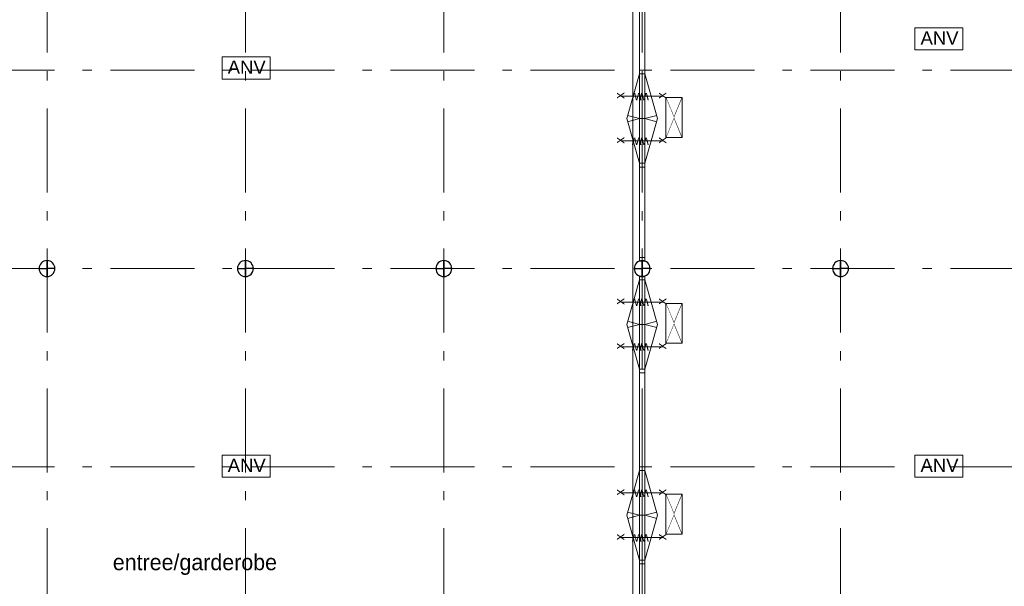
# Model space of a CAD drawing. Header units: millimetres. Extents: x -59728 to 53438, y 127740 to 210459.
# Tile 11 of 28: x -20965 to -2354, y 166699 to 177412. Entities that reach past the tile are written whole.
import ezdxf

# ---------------------------------------------------------------- set-up
doc = ezdxf.new("R2010")
doc.units = ezdxf.units.MM
doc.header["$LTSCALE"] = 2540
doc.linetypes.add('STYLE_01', pattern=[0.033465, 0.025591, -0.003937, 0.0005, -0.003437])
doc.linetypes.add('STYLE_06', pattern=[1.04164, 0.625, -0.20828, 0.06943, -0.13893])
for name, color, linetype, lineweight in [('ASSEN', 7, 'STYLE_01', 18), ('betongrijs', 7, 'Continuous', 18), ('brandvoorziening', 7, 'Continuous', 18), ('metselwerk', 7, 'Continuous', 18), ('muren', 7, 'Continuous', 18), ('MUUR', 7, 'Continuous', 18), ('STAAL25', 7, 'Continuous', 18), ('stempel018', 7, 'Continuous', 18), ('TEXT', 7, 'Continuous', 18)]:
    doc.layers.add(name, color=color, linetype=linetype, lineweight=lineweight)
doc.styles.add('Arial', font='Arial')
doc.styles.add('Century Gothic', font='Century Gothic')

# ---------------------------------------------------------------- blocks, each defined once
blk = doc.blocks.new('uitgang')
at = {"layer": 'brandvoorziening', "color": 0}
for p, q in [((26483, -80316), (27236, -80625)), ((27236, -80316), (26483, -80625))]:
    blk.add_line(p, q, dxfattribs=at)
at = {"color": 0, "linetype": 'Continuous', "lineweight": 5}
blk.add_wipeout([(26483, -80316), (26860, -80471), (27236, -80316)], dxfattribs=at).dxf.layer = 'brandvoorziening'
at = {"layer": 'brandvoorziening', "color": 0, "linetype": 'Continuous'}
blk.add_line((26483, -80316), (27236, -80316), dxfattribs=at)
at = {"color": 0, "linetype": 'Continuous', "lineweight": 5}
blk.add_wipeout([(27236, -80625), (26860, -80471), (26483, -80625)], dxfattribs=at).dxf.layer = 'brandvoorziening'
at = {"layer": 'brandvoorziening', "color": 0, "linetype": 'Continuous'}
for p, q in [((26483, -80625), (26483, -80316)), ((27236, -80316), (27236, -80625)), ((27236, -80625), (26483, -80625))]:
    blk.add_line(p, q, dxfattribs=at)
blk = doc.blocks.new('anv')
at = {"layer": 'brandvoorziening', "color": 0}
blk.add_lwpolyline([(26504, -77939), (27411, -77939), (27411, -78359), (26504, -78359)], close=True, dxfattribs=at)
at = {"layer": 'brandvoorziening', "color": 0, "insert": (26610, -78009), "char_height": 249.8, "attachment_point": 1, "line_spacing_factor": 0.96736, "style": 'Arial'}
blk.add_mtext('ANV', dxfattribs=at)
blk = doc.blocks.new('Groep-23')
at = {"layer": 'ASSEN', "color": 0, "linetype": 'STYLE_06'}
for p, q in [((-17768.25, -14661.85), (-17768.25, 38800.47)), ((-14018.25, -14661.85), (-14018.25, 38800.47)), ((-10268.25, -14661.85), (-10268.25, 38800.47)), ((-6518.25, -14661.85), (-6518.25, 38800.47)), ((-2768.25, -14661.85), (-2768.25, 38800.47)), ((-56253.67, 6169.5), (53761.23, 6169.5)), ((-56253.67, 2419.5), (53761.23, 2419.5)), ((-56253.67, -1330.5), (53761.23, -1330.5))]:
    blk.add_line(p, q, dxfattribs=at)
at = {"layer": 'muren', "color": 0}
for p, q in [((-6468.25, 6099.5), (-6568.25, 6099.5)), ((-6518.25, 4409.5), (-6518.25, 6099.5)), ((-6132.41, 5677), (-6904.1, 5677)), ((-6468.25, 5254.5), (-6568.25, 5254.5)), ((-6468.25, 5254.5), (-6568.25, 5254.5)), ((-6132.41, 4832), (-6904.1, 4832)), ((-6468.25, 4409.5), (-6568.25, 4409.5)), ((-6468.25, 4339.5), (-6568.25, 4339.5)), ((-6468.25, 4339.5), (-6568.25, 4339.5)), ((-6132.41, 1785.57), (-6904.1, 1785.57)), ((-6468.25, 1363.07), (-6568.25, 1363.07)), ((-6468.25, 1363.07), (-6568.25, 1363.07)), ((-6132.41, 940.57), (-6904.1, 940.57)), ((-6468.25, 518.07), (-6568.25, 518.07)), ((-6468.25, 448.07), (-6568.25, 448.07)), ((-6468.25, 448.07), (-6568.25, 448.07)), ((-6468.25, -1400.5), (-6568.25, -1400.5)), ((-6518.25, -3090.5), (-6518.25, -1400.5)), ((-6132.41, -1823), (-6904.1, -1823)), ((-6468.25, -2245.5), (-6568.25, -2245.5)), ((-6468.25, -2245.5), (-6568.25, -2245.5)), ((-6132.41, -2668), (-6904.1, -2668)), ((-6468.25, -3090.5), (-6568.25, -3090.5)), ((-6468.25, -3160.5), (-6568.25, -3160.5)), ((-6468.25, -3160.5), (-6568.25, -3160.5))]:
    blk.add_line(p, q, dxfattribs=at)
at = {"layer": 'MUUR', "color": 0}
for p, q in [((-6568.25, 6169.5), (-6468.25, 6169.5)), ((-6468.25, 6169.5), (-6568.25, 6169.5)), ((-6468.25, 6169.5), (-6568.25, 6169.5)), ((-6568.25, 6169.5), (-6568.25, 4339.5)), ((-6468.25, 4339.5), (-6468.25, 6169.5)), ((-6468.25, 6099.5), (-6568.25, 6099.5)), ((-6468.25, 6099.5), (-6568.25, 6099.5)), ((-6468.25, 4409.5), (-6568.25, 4409.5)), ((-6468.25, 4339.5), (-6568.25, 4339.5)), ((-6468.25, 518.07), (-6568.25, 518.07)), ((-6468.25, 448.07), (-6568.25, 448.07)), ((-6438.49, -1330.5), (-6568.25, -1330.5)), ((-6568.25, -1330.5), (-6468.25, -1330.5)), ((-6468.25, -1330.5), (-6568.25, -1330.5)), ((-6468.25, -1330.5), (-6568.25, -1330.5)), ((-6568.25, -1330.5), (-6568.25, -3160.5)), ((-6468.25, -1400.5), (-6568.25, -1400.5)), ((-6468.25, -1400.5), (-6568.25, -1400.5)), ((-6468.25, -3160.5), (-6468.25, -1330.5)), ((-6468.25, -3090.5), (-6568.25, -3090.5)), ((-6468.25, -3160.5), (-6568.25, -3160.5))]:
    blk.add_line(p, q, dxfattribs=at)
at = {"layer": 'stempel018', "color": 0}
for p, q in [((-6568.25, 6099.5), (-6809.41, 5254.5)), ((-6468.25, 6099.5), (-6227.1, 5254.5)), ((-6568.25, 4409.5), (-6809.41, 5254.5)), ((-6568.25, 5254.5), (-6793.25, 5314.78)), ((-6568.25, 5254.5), (-6793.25, 5194.21)), ((-6468.25, 5254.5), (-6243.25, 5314.78)), ((-6468.25, 4409.5), (-6227.1, 5254.5)), ((-6468.25, 5254.5), (-6243.25, 5194.21)), ((-6568.25, 518.07), (-6809.41, 1363.07)), ((-6568.25, 1363.07), (-6793.25, 1423.36)), ((-6568.25, 1363.07), (-6793.25, 1302.79)), ((-6468.25, 1363.07), (-6243.25, 1423.36)), ((-6468.25, 518.07), (-6227.1, 1363.07)), ((-6468.25, 1363.07), (-6243.25, 1302.79)), ((-6568.25, -1400.5), (-6809.41, -2245.5)), ((-6468.25, -1400.5), (-6227.1, -2245.5)), ((-6568.25, -2245.5), (-6793.25, -2185.22)), ((-6468.25, -2245.5), (-6243.25, -2185.22)), ((-6568.25, -3090.5), (-6809.41, -2245.5)), ((-6568.25, -2245.5), (-6793.25, -2305.79)), ((-6468.25, -3090.5), (-6227.1, -2245.5)), ((-6468.25, -2245.5), (-6243.25, -2305.79))]:
    blk.add_line(p, q, dxfattribs=at)
at = {"layer": 'brandvoorziening', "color": 0}
for p in [(-27867.06, 84911.92), (-40962.29, 84362.05), (-40962.29, 76833.55), (-27867.06, 76833.55)]:
    blk.add_blockref('anv', p, dxfattribs=at)
at = {"layer": 'metselwerk', "color": 0, "char_height": 179.84, "attachment_point": 1, "line_spacing_factor": 0.96736, "style": 'Arial'}
for s, insert, rotation in [('x', (-7037.8, 5627.38), 90), ('w', (-6532.75, 5559.87), 180), ('w', (-6394.15, 5559.87), 180), ('x', (-7037.8, 4782.38), 90), ('w', (-6532.75, 4714.87), 180), ('w', (-6394.15, 4714.87), 180), ('x', (-7037.8, 1735.96), 90), ('w', (-6532.75, 1668.45), 180), ('w', (-6394.15, 1668.45), 180), ('x', (-7037.8, 890.96), 90), ('w', (-6532.75, 823.45), 180), ('w', (-6394.15, 823.45), 180), ('x', (-7037.8, -1872.62), 90), ('w', (-6532.75, -1940.13), 180), ('w', (-6394.15, -1940.13), 180), ('x', (-7037.8, -2717.62), 90), ('w', (-6532.75, -2785.13), 180), ('w', (-6394.15, -2785.13), 180)]:
    blk.add_mtext(s, dxfattribs=dict(at, insert=insert, rotation=rotation))
at = {"layer": 'TEXT', "color": 0, "insert": (-16524.48, -2980.54), "char_height": 302.4658, "attachment_point": 1, "line_spacing_factor": 1.022525, "style": 'Century Gothic'}
blk.add_mtext('entree/garderobe', dxfattribs=at)
at = {"layer": 'brandvoorziening', "color": 0, "rotation": -90}
for p in [(74554.86, 32135.34), (74554.86, 28243.92), (74554.86, 24635.34)]:
    blk.add_blockref('uitgang', p, dxfattribs=at)
at = {"color": 0, "linetype": 'Continuous', "lineweight": 25}
for points in [[(-17768.25, 2419.5), (-17918.25, 2419.5), (-17918.21, 2415.81), (-17918.07, 2412.14), (-17917.85, 2408.46), (-17917.53, 2404.79), (-17917.12, 2401.13), (-17916.63, 2397.49), (-17916.04, 2393.85), (-17915.37, 2390.23), (-17914.61, 2386.63), (-17913.76, 2383.05), (-17912.82, 2379.49), (-17911.79, 2375.95), (-17910.68, 2372.44), (-17909.48, 2368.96), (-17908.2, 2365.51), (-17906.83, 2362.09), (-17905.38, 2358.71), (-17903.85, 2355.36), (-17902.24, 2352.05), (-17900.54, 2348.79), (-17898.76, 2345.56), (-17896.91, 2342.38), (-17894.98, 2339.25), (-17892.97, 2336.16), (-17890.89, 2333.12), (-17888.73, 2330.14), (-17886.5, 2327.21), (-17884.2, 2324.34), (-17881.83, 2321.52), (-17879.39, 2318.76), (-17876.89, 2316.06), (-17874.32, 2313.43), (-17871.68, 2310.86), (-17868.99, 2308.35), (-17866.23, 2305.91), (-17863.41, 2303.54), (-17860.54, 2301.24), (-17857.61, 2299.01), (-17854.62, 2296.86), (-17851.59, 2294.78), (-17848.5, 2292.77), (-17845.37, 2290.84), (-17842.19, 2288.98), (-17838.96, 2287.21), (-17835.69, 2285.51), (-17832.39, 2283.9), (-17829.04, 2282.36), (-17825.65, 2280.91), (-17822.24, 2279.55), (-17818.79, 2278.26), (-17815.3, 2277.07), (-17811.79, 2275.95), (-17808.26, 2274.93), (-17804.7, 2273.99), (-17801.12, 2273.14), (-17797.52, 2272.38), (-17793.9, 2271.7), (-17790.26, 2271.12), (-17786.61, 2270.62), (-17782.95, 2270.22), (-17779.29, 2269.9), (-17775.61, 2269.68), (-17771.93, 2269.54), (-17768.25, 2269.5)], [(-14018.25, 2419.5), (-14168.25, 2419.5), (-14168.21, 2415.81), (-14168.07, 2412.14), (-14167.85, 2408.46), (-14167.53, 2404.79), (-14167.12, 2401.13), (-14166.63, 2397.49), (-14166.04, 2393.85), (-14165.37, 2390.23), (-14164.61, 2386.63), (-14163.76, 2383.05), (-14162.82, 2379.49), (-14161.79, 2375.95), (-14160.68, 2372.44), (-14159.48, 2368.96), (-14158.2, 2365.51), (-14156.83, 2362.09), (-14155.38, 2358.71), (-14153.85, 2355.36), (-14152.24, 2352.05), (-14150.54, 2348.79), (-14148.76, 2345.56), (-14146.91, 2342.38), (-14144.98, 2339.25), (-14142.97, 2336.16), (-14140.89, 2333.12), (-14138.73, 2330.14), (-14136.5, 2327.21), (-14134.2, 2324.34), (-14131.83, 2321.52), (-14129.39, 2318.76), (-14126.89, 2316.06), (-14124.32, 2313.43), (-14121.68, 2310.86), (-14118.99, 2308.35), (-14116.23, 2305.91), (-14113.41, 2303.54), (-14110.54, 2301.24), (-14107.61, 2299.01), (-14104.62, 2296.86), (-14101.59, 2294.78), (-14098.5, 2292.77), (-14095.37, 2290.84), (-14092.19, 2288.98), (-14088.96, 2287.21), (-14085.69, 2285.51), (-14082.39, 2283.9), (-14079.04, 2282.36), (-14075.65, 2280.91), (-14072.24, 2279.55), (-14068.79, 2278.26), (-14065.3, 2277.07), (-14061.79, 2275.95), (-14058.26, 2274.93), (-14054.7, 2273.99), (-14051.12, 2273.14), (-14047.52, 2272.38), (-14043.9, 2271.7), (-14040.26, 2271.12), (-14036.61, 2270.62), (-14032.95, 2270.22), (-14029.29, 2269.9), (-14025.61, 2269.68), (-14021.93, 2269.54), (-14018.25, 2269.5)], [(-10268.25, 2419.5), (-10418.25, 2419.5), (-10418.21, 2415.81), (-10418.07, 2412.14), (-10417.85, 2408.46), (-10417.53, 2404.79), (-10417.12, 2401.13), (-10416.63, 2397.49), (-10416.04, 2393.85), (-10415.37, 2390.23), (-10414.61, 2386.63), (-10413.76, 2383.05), (-10412.82, 2379.49), (-10411.79, 2375.95), (-10410.68, 2372.44), (-10409.48, 2368.96), (-10408.2, 2365.51), (-10406.83, 2362.09), (-10405.38, 2358.71), (-10403.85, 2355.36), (-10402.24, 2352.05), (-10400.54, 2348.79), (-10398.76, 2345.56), (-10396.91, 2342.38), (-10394.98, 2339.25), (-10392.97, 2336.16), (-10390.89, 2333.12), (-10388.73, 2330.14), (-10386.5, 2327.21), (-10384.2, 2324.34), (-10381.83, 2321.52), (-10379.39, 2318.76), (-10376.89, 2316.06), (-10374.32, 2313.43), (-10371.68, 2310.86), (-10368.99, 2308.35), (-10366.23, 2305.91), (-10363.41, 2303.54), (-10360.54, 2301.24), (-10357.61, 2299.01), (-10354.62, 2296.86), (-10351.59, 2294.78), (-10348.5, 2292.77), (-10345.37, 2290.84), (-10342.19, 2288.98), (-10338.96, 2287.21), (-10335.69, 2285.51), (-10332.39, 2283.9), (-10329.04, 2282.36), (-10325.65, 2280.91), (-10322.24, 2279.55), (-10318.79, 2278.26), (-10315.3, 2277.07), (-10311.79, 2275.95), (-10308.26, 2274.93), (-10304.7, 2273.99), (-10301.12, 2273.14), (-10297.52, 2272.38), (-10293.9, 2271.7), (-10290.26, 2271.12), (-10286.61, 2270.62), (-10282.95, 2270.22), (-10279.29, 2269.9), (-10275.61, 2269.68), (-10271.93, 2269.54), (-10268.25, 2269.5)], [(-6518.25, 2419.5), (-6668.25, 2419.5), (-6668.21, 2415.81), (-6668.07, 2412.14), (-6667.85, 2408.46), (-6667.53, 2404.79), (-6667.12, 2401.13), (-6666.63, 2397.49), (-6666.04, 2393.85), (-6665.37, 2390.23), (-6664.61, 2386.63), (-6663.76, 2383.05), (-6662.82, 2379.49), (-6661.79, 2375.95), (-6660.68, 2372.44), (-6659.48, 2368.96), (-6658.2, 2365.51), (-6656.83, 2362.09), (-6655.38, 2358.71), (-6653.85, 2355.36), (-6652.24, 2352.05), (-6650.54, 2348.79), (-6648.76, 2345.56), (-6646.91, 2342.38), (-6644.98, 2339.25), (-6642.97, 2336.16), (-6640.89, 2333.12), (-6638.73, 2330.14), (-6636.5, 2327.21), (-6634.2, 2324.34), (-6631.83, 2321.52), (-6629.39, 2318.76), (-6626.89, 2316.06), (-6624.32, 2313.43), (-6621.68, 2310.86), (-6618.99, 2308.35), (-6616.23, 2305.91), (-6613.41, 2303.54), (-6610.54, 2301.24), (-6607.61, 2299.01), (-6604.62, 2296.86), (-6601.59, 2294.78), (-6598.5, 2292.77), (-6595.37, 2290.84), (-6592.19, 2288.98), (-6588.96, 2287.21), (-6585.69, 2285.51), (-6582.39, 2283.9), (-6579.04, 2282.36), (-6575.65, 2280.91), (-6572.24, 2279.55), (-6568.79, 2278.26), (-6565.3, 2277.07), (-6561.79, 2275.95), (-6558.26, 2274.93), (-6554.7, 2273.99), (-6551.12, 2273.14), (-6547.52, 2272.38), (-6543.9, 2271.7), (-6540.26, 2271.12), (-6536.61, 2270.62), (-6532.95, 2270.22), (-6529.29, 2269.9), (-6525.61, 2269.68), (-6521.93, 2269.54), (-6518.25, 2269.5)], [(-2768.25, 2419.5), (-2918.25, 2419.5), (-2918.21, 2415.81), (-2918.07, 2412.14), (-2917.85, 2408.46), (-2917.53, 2404.79), (-2917.12, 2401.13), (-2916.63, 2397.49), (-2916.04, 2393.85), (-2915.37, 2390.23), (-2914.61, 2386.63), (-2913.76, 2383.05), (-2912.82, 2379.49), (-2911.79, 2375.95), (-2910.68, 2372.44), (-2909.48, 2368.96), (-2908.2, 2365.51), (-2906.83, 2362.09), (-2905.38, 2358.71), (-2903.85, 2355.36), (-2902.24, 2352.05), (-2900.54, 2348.79), (-2898.76, 2345.56), (-2896.91, 2342.38), (-2894.98, 2339.25), (-2892.97, 2336.16), (-2890.89, 2333.12), (-2888.73, 2330.14), (-2886.5, 2327.21), (-2884.2, 2324.34), (-2881.83, 2321.52), (-2879.39, 2318.76), (-2876.89, 2316.06), (-2874.32, 2313.43), (-2871.68, 2310.86), (-2868.99, 2308.35), (-2866.23, 2305.91), (-2863.41, 2303.54), (-2860.54, 2301.24), (-2857.61, 2299.01), (-2854.62, 2296.86), (-2851.59, 2294.78), (-2848.5, 2292.77), (-2845.37, 2290.84), (-2842.19, 2288.98), (-2838.96, 2287.21), (-2835.69, 2285.51), (-2832.39, 2283.9), (-2829.04, 2282.36), (-2825.65, 2280.91), (-2822.24, 2279.55), (-2818.79, 2278.26), (-2815.3, 2277.07), (-2811.79, 2275.95), (-2808.26, 2274.93), (-2804.7, 2273.99), (-2801.12, 2273.14), (-2797.52, 2272.38), (-2793.9, 2271.7), (-2790.26, 2271.12), (-2786.61, 2270.62), (-2782.95, 2270.22), (-2779.29, 2269.9), (-2775.61, 2269.68), (-2771.93, 2269.54), (-2768.25, 2269.5)]]:
    blk.add_wipeout(points, dxfattribs=at).dxf.layer = 'betongrijs'
at = {"layer": 'betongrijs', "color": 0, "linetype": 'Continuous', "lineweight": 25, "flags": 128}
for points in [[(-17768.25, 2419.5), (-17918.25, 2419.5, 0.41421356), (-17768.25, 2269.5)], [(-14018.25, 2419.5), (-14168.25, 2419.5, 0.41421356), (-14018.25, 2269.5)], [(-10268.25, 2419.5), (-10418.25, 2419.5, 0.41421356), (-10268.25, 2269.5)], [(-6518.25, 2419.5), (-6668.25, 2419.5, 0.41421356), (-6518.25, 2269.5)], [(-2768.25, 2419.5), (-2918.25, 2419.5, 0.41421356), (-2768.25, 2269.5)]]:
    blk.add_lwpolyline(points, format="xyb", close=True, dxfattribs=at)
at = {"layer": 'STAAL25', "color": 0}
for p, q in [((-6919.13, 5677), (-6117.37, 5677)), ((-6919.13, 4832), (-6117.37, 4832)), ((-6919.13, 1785.57), (-6117.37, 1785.57)), ((-6919.13, 940.57), (-6117.37, 940.57)), ((-6919.13, -1823), (-6117.37, -1823)), ((-6919.13, -2668), (-6117.37, -2668))]:
    blk.add_line(p, q, dxfattribs=at)
at = {"layer": 'metselwerk', "color": 0, "char_height": 179.84, "attachment_point": 1, "rotation": 90, "line_spacing_factor": 0.96736, "style": 'Arial'}
for insert in [(-6242.05, 5627.38), (-6242.05, 4782.38), (-6242.05, 1735.96), (-6242.05, 890.96), (-6242.05, -1872.62), (-6242.05, -2717.62)]:
    blk.add_mtext('x', dxfattribs=dict(at, insert=insert))
at = {"color": 0, "linetype": 'Continuous', "lineweight": 25}
for points in [[(-17768.25, 2569.5), (-17771.93, 2569.45), (-17775.61, 2569.32), (-17779.29, 2569.09), (-17782.95, 2568.77), (-17786.61, 2568.37), (-17790.26, 2567.87), (-17793.9, 2567.29), (-17797.52, 2566.61), (-17801.12, 2565.85), (-17804.7, 2565), (-17808.26, 2564.06), (-17811.79, 2563.04), (-17815.3, 2561.93), (-17818.79, 2560.73), (-17822.24, 2559.44), (-17825.65, 2558.08), (-17829.04, 2556.63), (-17832.39, 2555.09), (-17835.69, 2553.48), (-17838.96, 2551.78), (-17842.19, 2550.01), (-17845.37, 2548.16), (-17848.5, 2546.22), (-17851.59, 2544.22), (-17854.62, 2542.13), (-17857.61, 2539.98), (-17860.54, 2537.75), (-17863.41, 2535.45), (-17866.23, 2533.08), (-17868.99, 2530.64), (-17871.68, 2528.13), (-17874.32, 2525.56), (-17876.89, 2522.93), (-17879.39, 2520.23), (-17881.83, 2517.47), (-17884.2, 2514.65), (-17886.5, 2511.78), (-17888.73, 2508.85), (-17890.89, 2505.87), (-17892.97, 2502.83), (-17894.98, 2499.75), (-17896.91, 2496.61), (-17898.76, 2493.43), (-17900.54, 2490.21), (-17902.24, 2486.94), (-17903.85, 2483.63), (-17905.38, 2480.28), (-17906.83, 2476.9), (-17908.2, 2473.48), (-17909.48, 2470.03), (-17910.68, 2466.55), (-17911.79, 2463.04), (-17912.82, 2459.5), (-17913.76, 2455.94), (-17914.61, 2452.36), (-17915.37, 2448.76), (-17916.04, 2445.14), (-17916.63, 2441.51), (-17917.12, 2437.86), (-17917.53, 2434.2), (-17917.85, 2430.53), (-17918.07, 2426.86), (-17918.21, 2423.18), (-17918.25, 2419.5), (-17768.25, 2419.5)], [(-14018.25, 2569.5), (-14021.93, 2569.45), (-14025.61, 2569.32), (-14029.29, 2569.09), (-14032.95, 2568.77), (-14036.61, 2568.37), (-14040.26, 2567.87), (-14043.9, 2567.29), (-14047.52, 2566.61), (-14051.12, 2565.85), (-14054.7, 2565), (-14058.26, 2564.06), (-14061.79, 2563.04), (-14065.3, 2561.93), (-14068.79, 2560.73), (-14072.24, 2559.44), (-14075.65, 2558.08), (-14079.04, 2556.63), (-14082.39, 2555.09), (-14085.69, 2553.48), (-14088.96, 2551.78), (-14092.19, 2550.01), (-14095.37, 2548.16), (-14098.5, 2546.22), (-14101.59, 2544.22), (-14104.62, 2542.13), (-14107.61, 2539.98), (-14110.54, 2537.75), (-14113.41, 2535.45), (-14116.23, 2533.08), (-14118.99, 2530.64), (-14121.68, 2528.13), (-14124.32, 2525.56), (-14126.89, 2522.93), (-14129.39, 2520.23), (-14131.83, 2517.47), (-14134.2, 2514.65), (-14136.5, 2511.78), (-14138.73, 2508.85), (-14140.89, 2505.87), (-14142.97, 2502.83), (-14144.98, 2499.75), (-14146.91, 2496.61), (-14148.76, 2493.43), (-14150.54, 2490.21), (-14152.24, 2486.94), (-14153.85, 2483.63), (-14155.38, 2480.28), (-14156.83, 2476.9), (-14158.2, 2473.48), (-14159.48, 2470.03), (-14160.68, 2466.55), (-14161.79, 2463.04), (-14162.82, 2459.5), (-14163.76, 2455.94), (-14164.61, 2452.36), (-14165.37, 2448.76), (-14166.04, 2445.14), (-14166.63, 2441.51), (-14167.12, 2437.86), (-14167.53, 2434.2), (-14167.85, 2430.53), (-14168.07, 2426.86), (-14168.21, 2423.18), (-14168.25, 2419.5), (-14018.25, 2419.5)], [(-10268.25, 2569.5), (-10271.93, 2569.45), (-10275.61, 2569.32), (-10279.29, 2569.09), (-10282.95, 2568.77), (-10286.61, 2568.37), (-10290.26, 2567.87), (-10293.9, 2567.29), (-10297.52, 2566.61), (-10301.12, 2565.85), (-10304.7, 2565), (-10308.26, 2564.06), (-10311.79, 2563.04), (-10315.3, 2561.93), (-10318.79, 2560.73), (-10322.24, 2559.44), (-10325.65, 2558.08), (-10329.04, 2556.63), (-10332.39, 2555.09), (-10335.69, 2553.48), (-10338.96, 2551.78), (-10342.19, 2550.01), (-10345.37, 2548.16), (-10348.5, 2546.22), (-10351.59, 2544.22), (-10354.62, 2542.13), (-10357.61, 2539.98), (-10360.54, 2537.75), (-10363.41, 2535.45), (-10366.23, 2533.08), (-10368.99, 2530.64), (-10371.68, 2528.13), (-10374.32, 2525.56), (-10376.89, 2522.93), (-10379.39, 2520.23), (-10381.83, 2517.47), (-10384.2, 2514.65), (-10386.5, 2511.78), (-10388.73, 2508.85), (-10390.89, 2505.87), (-10392.97, 2502.83), (-10394.98, 2499.75), (-10396.91, 2496.61), (-10398.76, 2493.43), (-10400.54, 2490.21), (-10402.24, 2486.94), (-10403.85, 2483.63), (-10405.38, 2480.28), (-10406.83, 2476.9), (-10408.2, 2473.48), (-10409.48, 2470.03), (-10410.68, 2466.55), (-10411.79, 2463.04), (-10412.82, 2459.5), (-10413.76, 2455.94), (-10414.61, 2452.36), (-10415.37, 2448.76), (-10416.04, 2445.14), (-10416.63, 2441.51), (-10417.12, 2437.86), (-10417.53, 2434.2), (-10417.85, 2430.53), (-10418.07, 2426.86), (-10418.21, 2423.18), (-10418.25, 2419.5), (-10268.25, 2419.5)], [(-6518.25, 2569.5), (-6521.93, 2569.45), (-6525.61, 2569.32), (-6529.29, 2569.09), (-6532.95, 2568.77), (-6536.61, 2568.37), (-6540.26, 2567.87), (-6543.9, 2567.29), (-6547.52, 2566.61), (-6551.12, 2565.85), (-6554.7, 2565), (-6558.26, 2564.06), (-6561.79, 2563.04), (-6565.3, 2561.93), (-6568.79, 2560.73), (-6572.24, 2559.44), (-6575.65, 2558.08), (-6579.04, 2556.63), (-6582.39, 2555.09), (-6585.69, 2553.48), (-6588.96, 2551.78), (-6592.19, 2550.01), (-6595.37, 2548.16), (-6598.5, 2546.22), (-6601.59, 2544.22), (-6604.62, 2542.13), (-6607.61, 2539.98), (-6610.54, 2537.75), (-6613.41, 2535.45), (-6616.23, 2533.08), (-6618.99, 2530.64), (-6621.68, 2528.13), (-6624.32, 2525.56), (-6626.89, 2522.93), (-6629.39, 2520.23), (-6631.83, 2517.47), (-6634.2, 2514.65), (-6636.5, 2511.78), (-6638.73, 2508.85), (-6640.89, 2505.87), (-6642.97, 2502.83), (-6644.98, 2499.75), (-6646.91, 2496.61), (-6648.76, 2493.43), (-6650.54, 2490.21), (-6652.24, 2486.94), (-6653.85, 2483.63), (-6655.38, 2480.28), (-6656.83, 2476.9), (-6658.2, 2473.48), (-6659.48, 2470.03), (-6660.68, 2466.55), (-6661.79, 2463.04), (-6662.82, 2459.5), (-6663.76, 2455.94), (-6664.61, 2452.36), (-6665.37, 2448.76), (-6666.04, 2445.14), (-6666.63, 2441.51), (-6667.12, 2437.86), (-6667.53, 2434.2), (-6667.85, 2430.53), (-6668.07, 2426.86), (-6668.21, 2423.18), (-6668.25, 2419.5), (-6518.25, 2419.5)], [(-2768.25, 2569.5), (-2771.93, 2569.45), (-2775.61, 2569.32), (-2779.29, 2569.09), (-2782.95, 2568.77), (-2786.61, 2568.37), (-2790.26, 2567.87), (-2793.9, 2567.29), (-2797.52, 2566.61), (-2801.12, 2565.85), (-2804.7, 2565), (-2808.26, 2564.06), (-2811.79, 2563.04), (-2815.3, 2561.93), (-2818.79, 2560.73), (-2822.24, 2559.44), (-2825.65, 2558.08), (-2829.04, 2556.63), (-2832.39, 2555.09), (-2835.69, 2553.48), (-2838.96, 2551.78), (-2842.19, 2550.01), (-2845.37, 2548.16), (-2848.5, 2546.22), (-2851.59, 2544.22), (-2854.62, 2542.13), (-2857.61, 2539.98), (-2860.54, 2537.75), (-2863.41, 2535.45), (-2866.23, 2533.08), (-2868.99, 2530.64), (-2871.68, 2528.13), (-2874.32, 2525.56), (-2876.89, 2522.93), (-2879.39, 2520.23), (-2881.83, 2517.47), (-2884.2, 2514.65), (-2886.5, 2511.78), (-2888.73, 2508.85), (-2890.89, 2505.87), (-2892.97, 2502.83), (-2894.98, 2499.75), (-2896.91, 2496.61), (-2898.76, 2493.43), (-2900.54, 2490.21), (-2902.24, 2486.94), (-2903.85, 2483.63), (-2905.38, 2480.28), (-2906.83, 2476.9), (-2908.2, 2473.48), (-2909.48, 2470.03), (-2910.68, 2466.55), (-2911.79, 2463.04), (-2912.82, 2459.5), (-2913.76, 2455.94), (-2914.61, 2452.36), (-2915.37, 2448.76), (-2916.04, 2445.14), (-2916.63, 2441.51), (-2917.12, 2437.86), (-2917.53, 2434.2), (-2917.85, 2430.53), (-2918.07, 2426.86), (-2918.21, 2423.18), (-2918.25, 2419.5), (-2768.25, 2419.5)]]:
    blk.add_wipeout(points, dxfattribs=at).dxf.layer = 'betongrijs'
at = {"layer": 'betongrijs', "color": 0, "linetype": 'Continuous', "lineweight": 25, "flags": 128}
for points in [[(-17768.25, 2569.5, 0.41421356), (-17918.25, 2419.5), (-17768.25, 2419.5)], [(-14018.25, 2569.5, 0.41421356), (-14168.25, 2419.5), (-14018.25, 2419.5)], [(-10268.25, 2569.5, 0.41421356), (-10418.25, 2419.5), (-10268.25, 2419.5)], [(-6518.25, 2569.5, 0.41421356), (-6668.25, 2419.5), (-6518.25, 2419.5)], [(-2768.25, 2569.5, 0.41421356), (-2918.25, 2419.5), (-2768.25, 2419.5)]]:
    blk.add_lwpolyline(points, format="xyb", close=True, dxfattribs=at)
at = {"color": 0, "linetype": 'Continuous', "lineweight": 25}
for points in [[(-17768.25, 2569.5), (-17768.25, 2419.5), (-17618.25, 2419.5), (-17618.3, 2423.18), (-17618.43, 2426.86), (-17618.66, 2430.53), (-17618.97, 2434.2), (-17619.38, 2437.86), (-17619.88, 2441.51), (-17620.46, 2445.14), (-17621.13, 2448.76), (-17621.9, 2452.36), (-17622.75, 2455.94), (-17623.69, 2459.5), (-17624.71, 2463.04), (-17625.82, 2466.55), (-17627.02, 2470.03), (-17628.3, 2473.48), (-17629.67, 2476.9), (-17631.12, 2480.28), (-17632.65, 2483.63), (-17634.27, 2486.94), (-17635.96, 2490.21), (-17637.74, 2493.43), (-17639.59, 2496.61), (-17641.52, 2499.75), (-17643.53, 2502.83), (-17645.61, 2505.87), (-17647.77, 2508.85), (-17650, 2511.78), (-17652.3, 2514.65), (-17654.67, 2517.47), (-17657.11, 2520.23), (-17659.61, 2522.93), (-17662.19, 2525.56), (-17664.82, 2528.13), (-17667.52, 2530.64), (-17670.28, 2533.08), (-17673.09, 2535.45), (-17675.97, 2537.75), (-17678.9, 2539.98), (-17681.88, 2542.13), (-17684.92, 2544.22), (-17688, 2546.22), (-17691.14, 2548.16), (-17694.32, 2550.01), (-17697.54, 2551.78), (-17700.81, 2553.48), (-17704.12, 2555.09), (-17707.47, 2556.63), (-17710.85, 2558.08), (-17714.27, 2559.44), (-17717.72, 2560.73), (-17721.2, 2561.93), (-17724.71, 2563.04), (-17728.25, 2564.06), (-17731.8, 2565), (-17735.39, 2565.85), (-17738.99, 2566.61), (-17742.61, 2567.29), (-17746.24, 2567.87), (-17749.89, 2568.37), (-17753.55, 2568.77), (-17757.22, 2569.09), (-17760.89, 2569.32), (-17764.57, 2569.45)], [(-14018.25, 2569.5), (-14018.25, 2419.5), (-13868.25, 2419.5), (-13868.3, 2423.18), (-13868.43, 2426.86), (-13868.66, 2430.53), (-13868.97, 2434.2), (-13869.38, 2437.86), (-13869.88, 2441.51), (-13870.46, 2445.14), (-13871.13, 2448.76), (-13871.9, 2452.36), (-13872.75, 2455.94), (-13873.69, 2459.5), (-13874.71, 2463.04), (-13875.82, 2466.55), (-13877.02, 2470.03), (-13878.3, 2473.48), (-13879.67, 2476.9), (-13881.12, 2480.28), (-13882.65, 2483.63), (-13884.27, 2486.94), (-13885.96, 2490.21), (-13887.74, 2493.43), (-13889.59, 2496.61), (-13891.52, 2499.75), (-13893.53, 2502.83), (-13895.61, 2505.87), (-13897.77, 2508.85), (-13900, 2511.78), (-13902.3, 2514.65), (-13904.67, 2517.47), (-13907.11, 2520.23), (-13909.61, 2522.93), (-13912.19, 2525.56), (-13914.82, 2528.13), (-13917.52, 2530.64), (-13920.28, 2533.08), (-13923.09, 2535.45), (-13925.97, 2537.75), (-13928.9, 2539.98), (-13931.88, 2542.13), (-13934.92, 2544.22), (-13938, 2546.22), (-13941.14, 2548.16), (-13944.32, 2550.01), (-13947.54, 2551.78), (-13950.81, 2553.48), (-13954.12, 2555.09), (-13957.47, 2556.63), (-13960.85, 2558.08), (-13964.27, 2559.44), (-13967.72, 2560.73), (-13971.2, 2561.93), (-13974.71, 2563.04), (-13978.25, 2564.06), (-13981.8, 2565), (-13985.39, 2565.85), (-13988.99, 2566.61), (-13992.61, 2567.29), (-13996.24, 2567.87), (-13999.89, 2568.37), (-14003.55, 2568.77), (-14007.22, 2569.09), (-14010.89, 2569.32), (-14014.57, 2569.45)], [(-10268.25, 2569.5), (-10268.25, 2419.5), (-10118.25, 2419.5), (-10118.3, 2423.18), (-10118.43, 2426.86), (-10118.66, 2430.53), (-10118.97, 2434.2), (-10119.38, 2437.86), (-10119.88, 2441.51), (-10120.46, 2445.14), (-10121.13, 2448.76), (-10121.9, 2452.36), (-10122.75, 2455.94), (-10123.69, 2459.5), (-10124.71, 2463.04), (-10125.82, 2466.55), (-10127.02, 2470.03), (-10128.3, 2473.48), (-10129.67, 2476.9), (-10131.12, 2480.28), (-10132.65, 2483.63), (-10134.27, 2486.94), (-10135.96, 2490.21), (-10137.74, 2493.43), (-10139.59, 2496.61), (-10141.52, 2499.75), (-10143.53, 2502.83), (-10145.61, 2505.87), (-10147.77, 2508.85), (-10150, 2511.78), (-10152.3, 2514.65), (-10154.67, 2517.47), (-10157.11, 2520.23), (-10159.61, 2522.93), (-10162.19, 2525.56), (-10164.82, 2528.13), (-10167.52, 2530.64), (-10170.28, 2533.08), (-10173.09, 2535.45), (-10175.97, 2537.75), (-10178.9, 2539.98), (-10181.88, 2542.13), (-10184.92, 2544.22), (-10188, 2546.22), (-10191.14, 2548.16), (-10194.32, 2550.01), (-10197.54, 2551.78), (-10200.81, 2553.48), (-10204.12, 2555.09), (-10207.47, 2556.63), (-10210.85, 2558.08), (-10214.27, 2559.44), (-10217.72, 2560.73), (-10221.2, 2561.93), (-10224.71, 2563.04), (-10228.25, 2564.06), (-10231.8, 2565), (-10235.39, 2565.85), (-10238.99, 2566.61), (-10242.61, 2567.29), (-10246.24, 2567.87), (-10249.89, 2568.37), (-10253.55, 2568.77), (-10257.22, 2569.09), (-10260.89, 2569.32), (-10264.57, 2569.45)], [(-6518.25, 2569.5), (-6518.25, 2419.5), (-6368.25, 2419.5), (-6368.3, 2423.18), (-6368.43, 2426.86), (-6368.66, 2430.53), (-6368.97, 2434.2), (-6369.38, 2437.86), (-6369.88, 2441.51), (-6370.46, 2445.14), (-6371.13, 2448.76), (-6371.9, 2452.36), (-6372.75, 2455.94), (-6373.69, 2459.5), (-6374.71, 2463.04), (-6375.82, 2466.55), (-6377.02, 2470.03), (-6378.3, 2473.48), (-6379.67, 2476.9), (-6381.12, 2480.28), (-6382.65, 2483.63), (-6384.27, 2486.94), (-6385.96, 2490.21), (-6387.74, 2493.43), (-6389.59, 2496.61), (-6391.52, 2499.75), (-6393.53, 2502.83), (-6395.61, 2505.87), (-6397.77, 2508.85), (-6400, 2511.78), (-6402.3, 2514.65), (-6404.67, 2517.47), (-6407.11, 2520.23), (-6409.61, 2522.93), (-6412.19, 2525.56), (-6414.82, 2528.13), (-6417.52, 2530.64), (-6420.28, 2533.08), (-6423.09, 2535.45), (-6425.97, 2537.75), (-6428.9, 2539.98), (-6431.88, 2542.13), (-6434.92, 2544.22), (-6438, 2546.22), (-6441.14, 2548.16), (-6444.32, 2550.01), (-6447.54, 2551.78), (-6450.81, 2553.48), (-6454.12, 2555.09), (-6457.47, 2556.63), (-6460.85, 2558.08), (-6464.27, 2559.44), (-6467.72, 2560.73), (-6471.2, 2561.93), (-6474.71, 2563.04), (-6478.25, 2564.06), (-6481.8, 2565), (-6485.39, 2565.85), (-6488.99, 2566.61), (-6492.61, 2567.29), (-6496.24, 2567.87), (-6499.89, 2568.37), (-6503.55, 2568.77), (-6507.22, 2569.09), (-6510.89, 2569.32), (-6514.57, 2569.45)], [(-2768.25, 2569.5), (-2768.25, 2419.5), (-2618.25, 2419.5), (-2618.3, 2423.18), (-2618.43, 2426.86), (-2618.66, 2430.53), (-2618.97, 2434.2), (-2619.38, 2437.86), (-2619.88, 2441.51), (-2620.46, 2445.14), (-2621.13, 2448.76), (-2621.9, 2452.36), (-2622.75, 2455.94), (-2623.69, 2459.5), (-2624.71, 2463.04), (-2625.82, 2466.55), (-2627.02, 2470.03), (-2628.3, 2473.48), (-2629.67, 2476.9), (-2631.12, 2480.28), (-2632.65, 2483.63), (-2634.27, 2486.94), (-2635.96, 2490.21), (-2637.74, 2493.43), (-2639.59, 2496.61), (-2641.52, 2499.75), (-2643.53, 2502.83), (-2645.61, 2505.87), (-2647.77, 2508.85), (-2650, 2511.78), (-2652.3, 2514.65), (-2654.67, 2517.47), (-2657.11, 2520.23), (-2659.61, 2522.93), (-2662.19, 2525.56), (-2664.82, 2528.13), (-2667.52, 2530.64), (-2670.28, 2533.08), (-2673.09, 2535.45), (-2675.97, 2537.75), (-2678.9, 2539.98), (-2681.88, 2542.13), (-2684.92, 2544.22), (-2688, 2546.22), (-2691.14, 2548.16), (-2694.32, 2550.01), (-2697.54, 2551.78), (-2700.81, 2553.48), (-2704.12, 2555.09), (-2707.47, 2556.63), (-2710.85, 2558.08), (-2714.27, 2559.44), (-2717.72, 2560.73), (-2721.2, 2561.93), (-2724.71, 2563.04), (-2728.25, 2564.06), (-2731.8, 2565), (-2735.39, 2565.85), (-2738.99, 2566.61), (-2742.61, 2567.29), (-2746.24, 2567.87), (-2749.89, 2568.37), (-2753.55, 2568.77), (-2757.22, 2569.09), (-2760.89, 2569.32), (-2764.57, 2569.45)]]:
    blk.add_wipeout(points, dxfattribs=at).dxf.layer = 'betongrijs'
at = {"layer": 'betongrijs', "color": 0, "linetype": 'Continuous', "lineweight": 25, "flags": 128}
for points in [[(-17768.25, 2569.5), (-17768.25, 2419.5), (-17618.25, 2419.5, 0.41421356)], [(-14018.25, 2569.5), (-14018.25, 2419.5), (-13868.25, 2419.5, 0.41421356)], [(-10268.25, 2569.5), (-10268.25, 2419.5), (-10118.25, 2419.5, 0.41421356)], [(-6518.25, 2569.5), (-6518.25, 2419.5), (-6368.25, 2419.5, 0.41421356)], [(-2768.25, 2569.5), (-2768.25, 2419.5), (-2618.25, 2419.5, 0.41421356)]]:
    blk.add_lwpolyline(points, format="xyb", close=True, dxfattribs=at)
at = {"layer": 'muren', "color": 0}
for p, q in [((-6468.25, 2630.92), (-6568.25, 2630.92)), ((-6468.25, 2560.92), (-6568.25, 2560.92)), ((-6468.25, 2560.92), (-6568.25, 2560.92))]:
    blk.add_line(p, q, dxfattribs=at)
at = {"layer": 'MUUR', "color": 0}
for p, q in [((-6568.25, 2560.92), (-6568.25, 8663.5)), ((-6468.25, 2560.92), (-6468.25, 8663.5)), ((-6468.25, 2630.92), (-6568.25, 2630.92)), ((-6468.25, 2560.92), (-6568.25, 2560.92))]:
    blk.add_line(p, q, dxfattribs=at)
at = {"color": 0, "linetype": 'Continuous', "lineweight": 25}
for points in [[(-17618.25, 2419.5), (-17768.25, 2419.5), (-17768.25, 2269.5), (-17764.57, 2269.54), (-17760.89, 2269.68), (-17757.22, 2269.9), (-17753.55, 2270.22), (-17749.89, 2270.62), (-17746.24, 2271.12), (-17742.61, 2271.7), (-17738.99, 2272.38), (-17735.39, 2273.14), (-17731.8, 2273.99), (-17728.25, 2274.93), (-17724.71, 2275.95), (-17721.2, 2277.07), (-17717.72, 2278.26), (-17714.27, 2279.55), (-17710.85, 2280.91), (-17707.47, 2282.36), (-17704.12, 2283.9), (-17700.81, 2285.51), (-17697.54, 2287.21), (-17694.32, 2288.98), (-17691.14, 2290.84), (-17688, 2292.77), (-17684.92, 2294.78), (-17681.88, 2296.86), (-17678.9, 2299.01), (-17675.97, 2301.24), (-17673.09, 2303.54), (-17670.28, 2305.91), (-17667.52, 2308.35), (-17664.82, 2310.86), (-17662.19, 2313.43), (-17659.61, 2316.06), (-17657.11, 2318.76), (-17654.67, 2321.52), (-17652.3, 2324.34), (-17650, 2327.21), (-17647.77, 2330.14), (-17645.61, 2333.12), (-17643.53, 2336.16), (-17641.52, 2339.25), (-17639.59, 2342.38), (-17637.74, 2345.56), (-17635.96, 2348.79), (-17634.27, 2352.05), (-17632.65, 2355.36), (-17631.12, 2358.71), (-17629.67, 2362.09), (-17628.3, 2365.51), (-17627.02, 2368.96), (-17625.82, 2372.44), (-17624.71, 2375.95), (-17623.69, 2379.49), (-17622.75, 2383.05), (-17621.9, 2386.63), (-17621.13, 2390.23), (-17620.46, 2393.85), (-17619.88, 2397.49), (-17619.38, 2401.13), (-17618.97, 2404.79), (-17618.66, 2408.46), (-17618.43, 2412.14), (-17618.3, 2415.81)], [(-13868.25, 2419.5), (-14018.25, 2419.5), (-14018.25, 2269.5), (-14014.57, 2269.54), (-14010.89, 2269.68), (-14007.22, 2269.9), (-14003.55, 2270.22), (-13999.89, 2270.62), (-13996.24, 2271.12), (-13992.61, 2271.7), (-13988.99, 2272.38), (-13985.39, 2273.14), (-13981.8, 2273.99), (-13978.25, 2274.93), (-13974.71, 2275.95), (-13971.2, 2277.07), (-13967.72, 2278.26), (-13964.27, 2279.55), (-13960.85, 2280.91), (-13957.47, 2282.36), (-13954.12, 2283.9), (-13950.81, 2285.51), (-13947.54, 2287.21), (-13944.32, 2288.98), (-13941.14, 2290.84), (-13938, 2292.77), (-13934.92, 2294.78), (-13931.88, 2296.86), (-13928.9, 2299.01), (-13925.97, 2301.24), (-13923.09, 2303.54), (-13920.28, 2305.91), (-13917.52, 2308.35), (-13914.82, 2310.86), (-13912.19, 2313.43), (-13909.61, 2316.06), (-13907.11, 2318.76), (-13904.67, 2321.52), (-13902.3, 2324.34), (-13900, 2327.21), (-13897.77, 2330.14), (-13895.61, 2333.12), (-13893.53, 2336.16), (-13891.52, 2339.25), (-13889.59, 2342.38), (-13887.74, 2345.56), (-13885.96, 2348.79), (-13884.27, 2352.05), (-13882.65, 2355.36), (-13881.12, 2358.71), (-13879.67, 2362.09), (-13878.3, 2365.51), (-13877.02, 2368.96), (-13875.82, 2372.44), (-13874.71, 2375.95), (-13873.69, 2379.49), (-13872.75, 2383.05), (-13871.9, 2386.63), (-13871.13, 2390.23), (-13870.46, 2393.85), (-13869.88, 2397.49), (-13869.38, 2401.13), (-13868.97, 2404.79), (-13868.66, 2408.46), (-13868.43, 2412.14), (-13868.3, 2415.81)], [(-10118.25, 2419.5), (-10268.25, 2419.5), (-10268.25, 2269.5), (-10264.57, 2269.54), (-10260.89, 2269.68), (-10257.22, 2269.9), (-10253.55, 2270.22), (-10249.89, 2270.62), (-10246.24, 2271.12), (-10242.61, 2271.7), (-10238.99, 2272.38), (-10235.39, 2273.14), (-10231.8, 2273.99), (-10228.25, 2274.93), (-10224.71, 2275.95), (-10221.2, 2277.07), (-10217.72, 2278.26), (-10214.27, 2279.55), (-10210.85, 2280.91), (-10207.47, 2282.36), (-10204.12, 2283.9), (-10200.81, 2285.51), (-10197.54, 2287.21), (-10194.32, 2288.98), (-10191.14, 2290.84), (-10188, 2292.77), (-10184.92, 2294.78), (-10181.88, 2296.86), (-10178.9, 2299.01), (-10175.97, 2301.24), (-10173.09, 2303.54), (-10170.28, 2305.91), (-10167.52, 2308.35), (-10164.82, 2310.86), (-10162.19, 2313.43), (-10159.61, 2316.06), (-10157.11, 2318.76), (-10154.67, 2321.52), (-10152.3, 2324.34), (-10150, 2327.21), (-10147.77, 2330.14), (-10145.61, 2333.12), (-10143.53, 2336.16), (-10141.52, 2339.25), (-10139.59, 2342.38), (-10137.74, 2345.56), (-10135.96, 2348.79), (-10134.27, 2352.05), (-10132.65, 2355.36), (-10131.12, 2358.71), (-10129.67, 2362.09), (-10128.3, 2365.51), (-10127.02, 2368.96), (-10125.82, 2372.44), (-10124.71, 2375.95), (-10123.69, 2379.49), (-10122.75, 2383.05), (-10121.9, 2386.63), (-10121.13, 2390.23), (-10120.46, 2393.85), (-10119.88, 2397.49), (-10119.38, 2401.13), (-10118.97, 2404.79), (-10118.66, 2408.46), (-10118.43, 2412.14), (-10118.3, 2415.81)], [(-6368.25, 2419.5), (-6518.25, 2419.5), (-6518.25, 2269.5), (-6514.57, 2269.54), (-6510.89, 2269.68), (-6507.22, 2269.9), (-6503.55, 2270.22), (-6499.89, 2270.62), (-6496.24, 2271.12), (-6492.61, 2271.7), (-6488.99, 2272.38), (-6485.39, 2273.14), (-6481.8, 2273.99), (-6478.25, 2274.93), (-6474.71, 2275.95), (-6471.2, 2277.07), (-6467.72, 2278.26), (-6464.27, 2279.55), (-6460.85, 2280.91), (-6457.47, 2282.36), (-6454.12, 2283.9), (-6450.81, 2285.51), (-6447.54, 2287.21), (-6444.32, 2288.98), (-6441.14, 2290.84), (-6438, 2292.77), (-6434.92, 2294.78), (-6431.88, 2296.86), (-6428.9, 2299.01), (-6425.97, 2301.24), (-6423.09, 2303.54), (-6420.28, 2305.91), (-6417.52, 2308.35), (-6414.82, 2310.86), (-6412.19, 2313.43), (-6409.61, 2316.06), (-6407.11, 2318.76), (-6404.67, 2321.52), (-6402.3, 2324.34), (-6400, 2327.21), (-6397.77, 2330.14), (-6395.61, 2333.12), (-6393.53, 2336.16), (-6391.52, 2339.25), (-6389.59, 2342.38), (-6387.74, 2345.56), (-6385.96, 2348.79), (-6384.27, 2352.05), (-6382.65, 2355.36), (-6381.12, 2358.71), (-6379.67, 2362.09), (-6378.3, 2365.51), (-6377.02, 2368.96), (-6375.82, 2372.44), (-6374.71, 2375.95), (-6373.69, 2379.49), (-6372.75, 2383.05), (-6371.9, 2386.63), (-6371.13, 2390.23), (-6370.46, 2393.85), (-6369.88, 2397.49), (-6369.38, 2401.13), (-6368.97, 2404.79), (-6368.66, 2408.46), (-6368.43, 2412.14), (-6368.3, 2415.81)], [(-2618.25, 2419.5), (-2768.25, 2419.5), (-2768.25, 2269.5), (-2764.57, 2269.54), (-2760.89, 2269.68), (-2757.22, 2269.9), (-2753.55, 2270.22), (-2749.89, 2270.62), (-2746.24, 2271.12), (-2742.61, 2271.7), (-2738.99, 2272.38), (-2735.39, 2273.14), (-2731.8, 2273.99), (-2728.25, 2274.93), (-2724.71, 2275.95), (-2721.2, 2277.07), (-2717.72, 2278.26), (-2714.27, 2279.55), (-2710.85, 2280.91), (-2707.47, 2282.36), (-2704.12, 2283.9), (-2700.81, 2285.51), (-2697.54, 2287.21), (-2694.32, 2288.98), (-2691.14, 2290.84), (-2688, 2292.77), (-2684.92, 2294.78), (-2681.88, 2296.86), (-2678.9, 2299.01), (-2675.97, 2301.24), (-2673.09, 2303.54), (-2670.28, 2305.91), (-2667.52, 2308.35), (-2664.82, 2310.86), (-2662.19, 2313.43), (-2659.61, 2316.06), (-2657.11, 2318.76), (-2654.67, 2321.52), (-2652.3, 2324.34), (-2650, 2327.21), (-2647.77, 2330.14), (-2645.61, 2333.12), (-2643.53, 2336.16), (-2641.52, 2339.25), (-2639.59, 2342.38), (-2637.74, 2345.56), (-2635.96, 2348.79), (-2634.27, 2352.05), (-2632.65, 2355.36), (-2631.12, 2358.71), (-2629.67, 2362.09), (-2628.3, 2365.51), (-2627.02, 2368.96), (-2625.82, 2372.44), (-2624.71, 2375.95), (-2623.69, 2379.49), (-2622.75, 2383.05), (-2621.9, 2386.63), (-2621.13, 2390.23), (-2620.46, 2393.85), (-2619.88, 2397.49), (-2619.38, 2401.13), (-2618.97, 2404.79), (-2618.66, 2408.46), (-2618.43, 2412.14), (-2618.3, 2415.81)]]:
    blk.add_wipeout(points, dxfattribs=at).dxf.layer = 'betongrijs'
at = {"layer": 'betongrijs', "color": 0, "linetype": 'Continuous', "lineweight": 25, "flags": 128}
for points in [[(-17618.25, 2419.5), (-17768.25, 2419.5), (-17768.25, 2269.5, 0.41421356)], [(-13868.25, 2419.5), (-14018.25, 2419.5), (-14018.25, 2269.5, 0.41421356)], [(-10118.25, 2419.5), (-10268.25, 2419.5), (-10268.25, 2269.5, 0.41421356)], [(-6368.25, 2419.5), (-6518.25, 2419.5), (-6518.25, 2269.5, 0.41421356)], [(-2618.25, 2419.5), (-2768.25, 2419.5), (-2768.25, 2269.5, 0.41421356)]]:
    blk.add_lwpolyline(points, format="xyb", close=True, dxfattribs=at)
at = {"layer": 'muren', "color": 0}
for p, q in [((-6468.25, 2208.07), (-6568.25, 2208.07)), ((-6518.25, 518.07), (-6518.25, 2208.07))]:
    blk.add_line(p, q, dxfattribs=at)
at = {"layer": 'MUUR', "color": 0}
for p, q in [((-6568.25, -4939.08), (-6568.25, 2278.07)), ((-6568.25, 2278.07), (-6468.25, 2278.07)), ((-6468.25, 2278.07), (-6568.25, 2278.07)), ((-6468.25, 2278.07), (-6568.25, 2278.07)), ((-6568.25, 2278.07), (-6568.25, 448.07)), ((-6468.25, -4939.08), (-6468.25, 2278.07)), ((-6468.25, 448.07), (-6468.25, 2278.07)), ((-6468.25, 2208.07), (-6568.25, 2208.07)), ((-6468.25, 2208.07), (-6568.25, 2208.07))]:
    blk.add_line(p, q, dxfattribs=at)
at = {"layer": 'MUUR', "color": 0, "linetype": 'Continuous'}
blk.add_lwpolyline([(-6698.25, -12580.5), (-6698.25, 8932.19), (-10333.01, 8932.19), (-10333.01, 10099.46), (-11966.36, 10099.46), (-11966.36, 12994.2), (-6295.61, 12994.2), (-6295.61, 16350.74), (-10036.75, 16350.74), (-10036.75, 18191.96), (-9047.06, 18191.96), (-9047.06, 36046.69)], dxfattribs=at)
at = {"layer": 'MUUR', "color": 0}
for centre in [(-17768.25, 2419.5), (-14018.25, 2419.5), (-10268.25, 2419.5), (-6518.25, 2419.5), (-2768.25, 2419.5)]:
    blk.add_circle(centre, 150, dxfattribs=at)
at = {"layer": 'stempel018', "color": 0}
for p, q in [((-6568.25, 2208.07), (-6809.41, 1363.07)), ((-6468.25, 2208.07), (-6227.1, 1363.07))]:
    blk.add_line(p, q, dxfattribs=at)

msp = doc.modelspace()

# ---------------------------------------------------------------- block references
at = {"layer": 'MUUR'}
msp.add_blockref('Groep-23', (-2680, 170287), dxfattribs=at)

doc.saveas('drawing.dxf')
